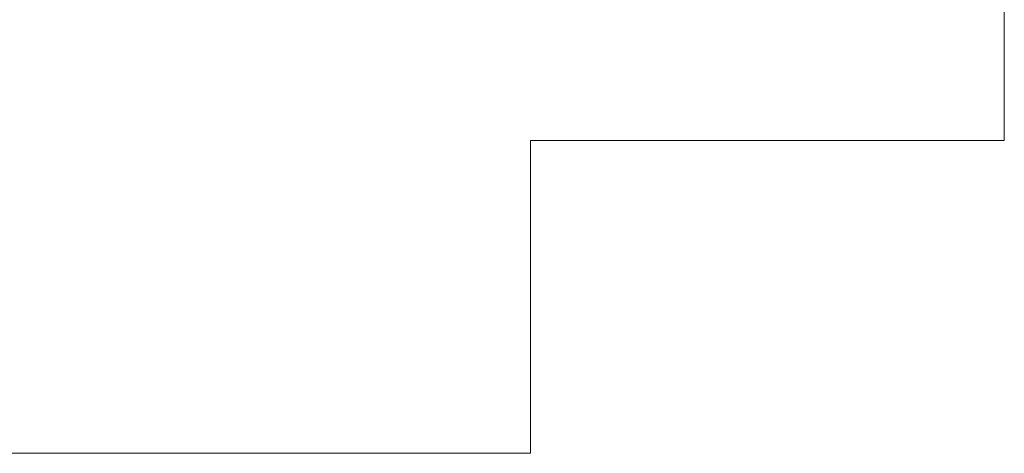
# Model space of a CAD drawing. Extents: x 2147430 to 2149265, y 2147284 to 2147540.
# Tile 10 of 18: x 2147680 to 2147808, y 2147284 to 2147341. Entities that reach past the tile are written whole.
import ezdxf
from ezdxf.enums import TextEntityAlignment as Align

# ---------------------------------------------------------------- set-up
doc = ezdxf.new("R2010")
doc.units = 0
doc.header["$MEASUREMENT"] = 0
doc.layers.add('B_ANNO_NOPLOT', color=47, linetype='Continuous', lineweight=18, plot=False)
doc.layers.add('B_ANNO_TEXT', color=7, linetype='Continuous', lineweight=18)
doc.styles.get("Standard").update_dxf_attribs({"font": 'calibri.ttf'})

# ---------------------------------------------------------------- blocks, each defined once
blk = doc.blocks.new('*U98')
at = {"layer": 'B_ANNO_NOPLOT', "flags": 128}
blk.add_lwpolyline([(2147429.679, 2147284.4533), (2147429.679, 2147536.4533), (2147753.6067, 2147536.4533), (2147753.6067, 2147523.3084), (2147807.679, 2147523.3084), (2147807.679, 2147324.9529), (2147746.2498, 2147324.9529), (2147746.2498, 2147284.4533)], close=True, dxfattribs=at)
blk = doc.blocks.new('*U108')
at = {"layer": 'B_ANNO_NOPLOT', "flags": 128}
blk.add_lwpolyline([(2147429.68, 2147284.45), (2147429.68, 2147536.45), (2147753.61, 2147536.45), (2147753.61, 2147523.31), (2147807.68, 2147523.31), (2147807.68, 2147324.95), (2147746.25, 2147324.95), (2147746.25, 2147284.45)], close=True, dxfattribs=at)
at = {"layer": 'B_ANNO_TEXT'}
for tag, p in [('BN1', (2147748.72, 2147489.02)), ('BN3', (2147756.97, 2147489.02)), ('BN2', (2147748.72, 2147481.76)), ('BN4', (2147756.97, 2147481.76))]:
    blk.add_attdef(tag, text='', height=1.5, dxfattribs=at).set_placement(p, align=Align.MIDDLE_CENTER)
blk = doc.blocks.new('*U219')
at = {"layer": 'B_ANNO_NOPLOT', "flags": 128}
blk.add_lwpolyline([(2147429.68, 2147284.45), (2147429.68, 2147536.45), (2147753.61, 2147536.45), (2147753.61, 2147523.31), (2147807.68, 2147523.31), (2147807.68, 2147324.95), (2147746.25, 2147324.95), (2147746.25, 2147284.45)], close=True, dxfattribs=at)
at = {"layer": 'B_ANNO_TEXT'}
for tag, p in [('DIM3', (2147766.58, 2147467.3)), ('DIM4', (2147766.58, 2147463.67)), ('DIM5', (2147766.58, 2147460.04))]:
    blk.add_attdef(tag, text='', height=1.5, dxfattribs=at).set_placement(p, align=Align.MIDDLE_CENTER)

msp = doc.modelspace()

# ---------------------------------------------------------------- block references
msp.add_blockref('*U98', (0, 0))

# ---------------------------------------------------------------- next in the draw order: block references
for name in ['*U108', '*U219']:
    msp.add_blockref(name, (0, 0))

doc.saveas('drawing.dxf')
